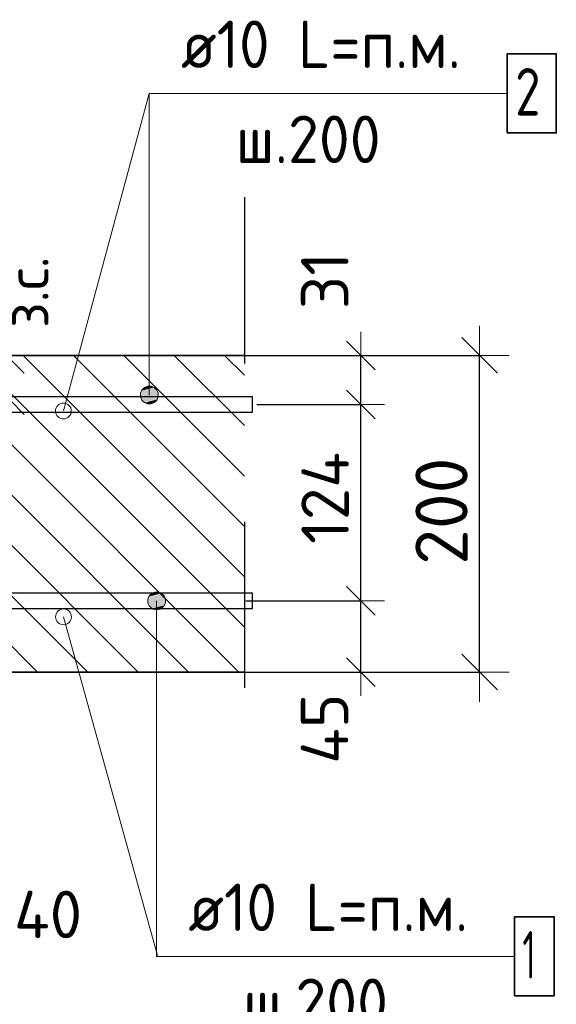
# Model space of a CAD drawing. Header units: metres. Extents: x -38 to 97, y -15 to 21.
# Tile 120 of 139: x 72.487 to 72.826, y 6.174 to 6.796. Entities that reach past the tile are written whole.
import ezdxf

# ---------------------------------------------------------------- set-up
doc = ezdxf.new("R2010")
doc.units = ezdxf.units.M
doc.header["$PDMODE"] = 65
doc.linetypes.add('______4', pattern=[0.135, 0.105, -0.03])
for name, color, linetype, lineweight in [('XR$6$Арм. стержнями верхней зоны', 180, 'Continuous', 35), ('XR$6$Арм. стержнями нижней зоны', 180, 'Continuous', 35), ('XR$6$Арм.стержн. Арматура края', 96, 'Continuous', 35), ('XR$6$ВК__отв в полу 1-2 эт', 220, 'Continuous', 25), ('XR$6$Размерная линия (1)', 7, 'Continuous', 13), ('XR$6$Размерная линия_ общее', 7, 'Continuous', 13)]:
    doc.layers.add(name, color=color, linetype=linetype, lineweight=lineweight)
doc.styles.add('ISOCPEUR', font='txt')
doc.dimstyles.new('DIMSTYLE_11', dxfattribs={"dimtxt": 0.033, "dimasz": 0.0375, "dimexe": 0, "dimexo": 0, "dimgap": 0.0165, "dimtad": 2, "dimdec": 0, "dimlfac": 1000, "dimrnd": 1, "dimzin": 12, "dimdsep": 46, "dimtxsty": 'ISOCPEUR', "dimblk1": 'ALL_ML_STRICH', "dimblk2": 'ALL_ML_STRICH', "dimsah": 1, "dimcen": 0, "dimclrd": 7, "dimclre": 256, "dimclrt": 7, "dimadec": 0, "dimazin": 0, "dimtfac": 1, "dimtdec": 0, "dimtix": 1, "dimtmove": 2, "dimatfit": 3, "dimfxl": 0, "dimtzin": 0, "dimlwd": 0, "dimlwe": -3, "dimarcsym": 0})
doc.dimstyles.new('DIMSTYLE_17', dxfattribs={"dimtxt": 0.033, "dimasz": 0.0375, "dimexe": 0, "dimexo": 0, "dimgap": 0.0165, "dimtad": 2, "dimdec": 0, "dimlfac": 1000, "dimrnd": 1, "dimzin": 12, "dimdsep": 46, "dimtxsty": 'ISOCPEUR', "dimblk1": 'ALL_ML_STRICH', "dimblk2": 'ALL_ML_STRICH', "dimsah": 1, "dimcen": 0, "dimclrd": 7, "dimclre": 256, "dimclrt": 7, "dimadec": 0, "dimazin": 0, "dimtfac": 1, "dimtdec": 0, "dimtix": 1, "dimtmove": 2, "dimatfit": 3, "dimfxl": 0, "dimtvp": 1.2, "dimtzin": 0, "dimlwd": 0, "dimlwe": -3, "dimarcsym": 0})
doc.dimstyles.new('DIMSTYLE_21', dxfattribs={"dimtxt": 0.03, "dimasz": 0.03, "dimexe": 0, "dimexo": 0, "dimgap": 0.015, "dimtad": 2, "dimdec": 0, "dimlfac": 1000, "dimrnd": 1, "dimzin": 12, "dimdsep": 46, "dimtxsty": 'ISOCPEUR', "dimblk1": 'ALL_ML_STRICH', "dimblk2": 'ALL_ML_STRICH', "dimsah": 1, "dimcen": 0, "dimclrd": 7, "dimclre": 256, "dimclrt": 7, "dimadec": 0, "dimazin": 0, "dimtfac": 1, "dimtdec": 0, "dimtix": 1, "dimtmove": 2, "dimatfit": 3, "dimfxl": 0, "dimtvp": 1.2, "dimtzin": 0, "dimlwd": 0, "dimlwe": -3, "dimarcsym": 0})
doc.dimstyles.new('DIMSTYLE_22', dxfattribs={"dimtxt": 0.03, "dimasz": 0.03, "dimexe": 0, "dimexo": 0, "dimgap": 0.015, "dimtad": 2, "dimdec": 0, "dimlfac": 1000, "dimrnd": 1, "dimzin": 12, "dimdsep": 46, "dimtxsty": 'ISOCPEUR', "dimblk1": 'ALL_ML_STRICH', "dimblk2": 'ALL_ML_STRICH', "dimsah": 1, "dimcen": 0, "dimclrd": 7, "dimclre": 256, "dimclrt": 7, "dimadec": 0, "dimazin": 0, "dimtfac": 1, "dimtdec": 0, "dimtix": 1, "dimtmove": 2, "dimatfit": 3, "dimfxl": 0, "dimtzin": 0, "dimlwd": 0, "dimlwe": -3, "dimarcsym": 0})

# ---------------------------------------------------------------- blocks, each defined once
blk = doc.blocks.new('ALL_ML_STRICH')
at = {"color": 0, "linetype": 'ByBlock', "lineweight": -2}
for p, q in [((0, -0.5), (0, 0.5)), ((-0.3, -0.3), (0.3, 0.3)), ((-1, 0), (0.5, 0))]:
    blk.add_line(p, q, dxfattribs=at)
blk = doc.blocks.new('*D863')
at = {"layer": 'DEFPOINTS', "color": 7, "linetype": 'Continuous', "lineweight": 13, "transparency": 33554687}
for p in [(72.42436, 6.32345), (72.46432, 6.28345), (72.42436, 6.20821)]:
    blk.add_point(p, dxfattribs=at)
at = {"layer": 'XR$6$Размерная линия (1)', "color": 9, "linetype": 'Continuous', "lineweight": -2, "true_color": 0xc7c7c7, "transparency": 33554687}
for p, q in [((72.42436, 6.30345), (72.42436, 6.20821)), ((72.46432, 6.26345), (72.46432, 6.20821))]:
    blk.add_line(p, q, dxfattribs=at)
at = {"layer": 'XR$6$Размерная линия (1)', "color": 7, "linetype": 'Continuous', "lineweight": -2, "transparency": 33554687}
blk.add_line((72.42436, 6.20821), (72.46432, 6.20821), dxfattribs=at)
at = {"layer": 'XR$6$Размерная линия (1)', "color": 7, "linetype": 'Continuous', "lineweight": 13, "transparency": 33554687, "xscale": 0.03, "yscale": 0.03, "zscale": 0.03, "rotation": 180}
blk.add_blockref('ALL_ML_STRICH', (72.42436, 6.20821), dxfattribs=at)
at = {"layer": 'XR$6$Размерная линия (1)', "color": 7, "linetype": 'Continuous', "lineweight": 13, "transparency": 33554687, "xscale": 0.03, "yscale": 0.03, "zscale": 0.03}
blk.add_blockref('ALL_ML_STRICH', (72.46432, 6.20821), dxfattribs=at)
at = {"layer": 'XR$6$Размерная линия (1)', "color": 7, "linetype": 'Continuous', "lineweight": 13, "transparency": 33554687, "insert": (72.50466, 6.23041), "char_height": 0.03, "width": 0.06, "attachment_point": 5, "style": 'ISOCPEUR'}
blk.add_mtext('\\A1;{40}', dxfattribs=at)
blk = doc.blocks.new('*D1004')
at = {"layer": 'DEFPOINTS', "color": 7, "linetype": 'Continuous', "lineweight": 13, "transparency": 33554687}
for p in [(72.60555, 6.58345), (72.60555, 6.38345), (72.77709, 6.38345)]:
    blk.add_point(p, dxfattribs=at)
at = {"layer": 'XR$6$Размерная линия_ общее', "color": 253, "linetype": 'Continuous', "lineweight": -2, "true_color": 0xa0a0a0, "transparency": 33554687}
for p, q in [((72.62555, 6.58345), (72.77709, 6.58345)), ((72.62555, 6.38345), (72.77709, 6.38345))]:
    blk.add_line(p, q, dxfattribs=at)
at = {"layer": 'XR$6$Размерная линия_ общее', "color": 7, "linetype": 'Continuous', "lineweight": -2, "transparency": 33554687}
blk.add_line((72.77709, 6.38345), (72.77709, 6.58345), dxfattribs=at)
at = {"layer": 'XR$6$Размерная линия_ общее', "color": 7, "linetype": 'Continuous', "lineweight": 13, "transparency": 33554687, "xscale": 0.0375, "yscale": 0.0375, "zscale": 0.0375}
for p, rotation in [((72.77709, 6.58345), 90), ((72.77709, 6.38345), 270)]:
    blk.add_blockref('ALL_ML_STRICH', p, dxfattribs=dict(at, rotation=rotation))
at = {"layer": 'XR$6$Размерная линия_ общее', "color": 7, "linetype": 'Continuous', "lineweight": 13, "transparency": 33554687, "insert": (72.75309, 6.4851), "char_height": 0.033, "width": 0.099, "attachment_point": 5, "rotation": 90, "style": 'ISOCPEUR'}
blk.add_mtext('\\A1;{200}', dxfattribs=at)
blk = doc.blocks.new('*D1005')
at = {"layer": 'DEFPOINTS', "color": 7, "linetype": 'Continuous', "lineweight": 13, "transparency": 33554687}
for p in [(72.4384, 6.58345), (72.4384, 6.55745), (72.47839, 6.55745)]:
    blk.add_point(p, dxfattribs=at)
at = {"layer": 'XR$6$Размерная линия_ общее', "color": 253, "linetype": 'Continuous', "lineweight": -2, "true_color": 0xa0a0a0, "transparency": 33554687}
for p, q in [((72.4584, 6.58345), (72.47839, 6.58345)), ((72.4584, 6.55745), (72.47839, 6.55745))]:
    blk.add_line(p, q, dxfattribs=at)
at = {"layer": 'XR$6$Размерная линия_ общее', "color": 7, "linetype": 'Continuous', "lineweight": -2, "transparency": 33554687}
blk.add_line((72.47839, 6.55745), (72.47839, 6.58345), dxfattribs=at)
at = {"layer": 'XR$6$Размерная линия_ общее', "color": 7, "linetype": 'Continuous', "lineweight": 13, "transparency": 33554687, "xscale": 0.0375, "yscale": 0.0375, "zscale": 0.0375}
for p, rotation in [((72.47839, 6.58345), 90), ((72.47839, 6.55745), 270)]:
    blk.add_blockref('ALL_ML_STRICH', p, dxfattribs=dict(at, rotation=rotation))
at = {"layer": 'XR$6$Размерная линия_ общее', "color": 7, "linetype": 'Continuous', "lineweight": 13, "transparency": 33554687, "insert": (72.47793, 6.60081), "char_height": 0.027, "width": 0.00135, "attachment_point": 1, "rotation": 90, "line_spacing_factor": 0.60241, "style": 'ISOCPEUR'}
blk.add_mtext('з.с.', dxfattribs=at)
at = {"layer": 'XR$6$Размерная линия_ общее', "color": 7, "linetype": 'Continuous', "lineweight": 13, "transparency": 33554687, "insert": (72.45439, 6.62117), "char_height": 0.033, "width": 0.066, "attachment_point": 5, "rotation": 90, "style": 'ISOCPEUR'}
blk.add_mtext('\\A1;{26}', dxfattribs=at)
blk = doc.blocks.new('*D1006')
at = {"layer": 'DEFPOINTS', "color": 7, "linetype": 'Continuous', "lineweight": 13, "transparency": 33554687}
for p in [(72.60943, 6.42845), (72.62228, 6.38345), (72.70209, 6.38345)]:
    blk.add_point(p, dxfattribs=at)
at = {"layer": 'XR$6$Размерная линия (1)', "color": 9, "linetype": 'Continuous', "lineweight": -2, "true_color": 0xc7c7c7, "transparency": 33554687}
for p, q in [((72.62943, 6.42845), (72.70209, 6.42845)), ((72.64228, 6.38345), (72.70209, 6.38345))]:
    blk.add_line(p, q, dxfattribs=at)
at = {"layer": 'XR$6$Размерная линия (1)', "color": 7, "linetype": 'Continuous', "lineweight": -2, "transparency": 33554687}
blk.add_line((72.70209, 6.38345), (72.70209, 6.42845), dxfattribs=at)
at = {"layer": 'XR$6$Размерная линия (1)', "color": 7, "linetype": 'Continuous', "lineweight": 13, "transparency": 33554687, "xscale": 0.03, "yscale": 0.03, "zscale": 0.03}
for p, rotation in [((72.70209, 6.42845), 90), ((72.70209, 6.38345), 270)]:
    blk.add_blockref('ALL_ML_STRICH', p, dxfattribs=dict(at, rotation=rotation))
at = {"layer": 'XR$6$Размерная линия (1)', "color": 7, "linetype": 'Continuous', "lineweight": 13, "transparency": 33554687, "insert": (72.67924, 6.34771), "char_height": 0.03, "width": 0.06, "attachment_point": 5, "rotation": 90, "style": 'ISOCPEUR'}
blk.add_mtext('\\A1;{45}', dxfattribs=at)
blk = doc.blocks.new('*D1007')
at = {"layer": 'DEFPOINTS', "color": 7, "linetype": 'Continuous', "lineweight": 13, "transparency": 33554687}
for p in [(72.61646, 6.55245), (72.60943, 6.42845), (72.70209, 6.42845)]:
    blk.add_point(p, dxfattribs=at)
at = {"layer": 'XR$6$Размерная линия (1)', "color": 9, "linetype": 'Continuous', "lineweight": -2, "true_color": 0xc7c7c7, "transparency": 33554687}
for p, q in [((72.63646, 6.55245), (72.70209, 6.55245)), ((72.62943, 6.42845), (72.70209, 6.42845))]:
    blk.add_line(p, q, dxfattribs=at)
at = {"layer": 'XR$6$Размерная линия (1)', "color": 7, "linetype": 'Continuous', "lineweight": -2, "transparency": 33554687}
blk.add_line((72.70209, 6.42845), (72.70209, 6.55245), dxfattribs=at)
at = {"layer": 'XR$6$Размерная линия (1)', "color": 7, "linetype": 'Continuous', "lineweight": 13, "transparency": 33554687, "xscale": 0.03, "yscale": 0.03, "zscale": 0.03}
for p, rotation in [((72.70209, 6.55245), 90), ((72.70209, 6.42845), 270)]:
    blk.add_blockref('ALL_ML_STRICH', p, dxfattribs=dict(at, rotation=rotation))
at = {"layer": 'XR$6$Размерная линия (1)', "color": 7, "linetype": 'Continuous', "lineweight": 13, "transparency": 33554687, "insert": (72.67959, 6.49345), "char_height": 0.03, "width": 0.09, "attachment_point": 5, "rotation": 90, "style": 'ISOCPEUR'}
blk.add_mtext('\\A1;{124}', dxfattribs=at)
blk = doc.blocks.new('*D1008')
at = {"layer": 'DEFPOINTS', "color": 7, "linetype": 'Continuous', "lineweight": 13, "transparency": 33554687}
for p in [(72.59859, 6.58345), (72.61646, 6.55245), (72.70209, 6.55245)]:
    blk.add_point(p, dxfattribs=at)
at = {"layer": 'XR$6$Размерная линия (1)', "color": 9, "linetype": 'Continuous', "lineweight": -2, "true_color": 0xc7c7c7, "transparency": 33554687}
for p, q in [((72.61859, 6.58345), (72.70209, 6.58345)), ((72.63646, 6.55245), (72.70209, 6.55245))]:
    blk.add_line(p, q, dxfattribs=at)
at = {"layer": 'XR$6$Размерная линия (1)', "color": 7, "linetype": 'Continuous', "lineweight": -2, "transparency": 33554687}
blk.add_line((72.70209, 6.55245), (72.70209, 6.58345), dxfattribs=at)
at = {"layer": 'XR$6$Размерная линия (1)', "color": 7, "linetype": 'Continuous', "lineweight": 13, "transparency": 33554687, "xscale": 0.03, "yscale": 0.03, "zscale": 0.03}
for p, rotation in [((72.70209, 6.58345), 90), ((72.70209, 6.55245), 270)]:
    blk.add_blockref('ALL_ML_STRICH', p, dxfattribs=dict(at, rotation=rotation))
at = {"layer": 'XR$6$Размерная линия (1)', "color": 7, "linetype": 'Continuous', "lineweight": 13, "transparency": 33554687, "insert": (72.67935, 6.63074), "char_height": 0.03, "width": 0.06, "attachment_point": 5, "rotation": 90, "style": 'ISOCPEUR'}
blk.add_mtext('\\A1;{31}', dxfattribs=at)

msp = doc.modelspace()

# ---------------------------------------------------------------- hatches: boundary and pattern name
at = {"linetype": 'Continuous', "lineweight": 13, "transparency": 33554687}
h = msp.add_hatch(dxfattribs=at)
h.set_pattern_fill('__________540', scale=0.015, style=0, pattern_type=2)
h.set_pattern_definition([(135, (0, 0), (-0.031819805, -0.031819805), [0.4, -0.05, 0, -0.05]), (135, (-0.01591, -0.01591), (-0.031819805, -0.031819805), [0.8, -0.1, 0.1, -0.1])])
h.paths.add_polyline_path([(72.21432, 6.58345), (72.21432, 6.38345), (72.62859, 6.38345), (72.62859, 6.58345)], flags=0)
at = {"layer": 'XR$6$Арм. стержнями верхней зоны', "linetype": 'Continuous', "lineweight": 13, "transparency": 33554687}
for points in [[(72.57341, 6.56126), (72.56374, 6.56126), (72.56295, 6.55845)], [(72.57341, 6.56126), (72.56295, 6.55845), (72.5742, 6.55845)], [(72.57139, 6.56329), (72.56576, 6.56329), (72.56374, 6.56126)], [(72.57139, 6.56329), (72.56374, 6.56126), (72.57341, 6.56126)], [(72.56576, 6.56329), (72.57139, 6.56329), (72.56858, 6.56407)], [(72.5742, 6.55845), (72.56295, 6.55845), (72.56374, 6.55564)], [(72.5742, 6.55845), (72.56374, 6.55564), (72.57341, 6.55564)], [(72.57341, 6.55564), (72.56374, 6.55564), (72.56576, 6.55361)], [(72.57341, 6.55564), (72.56576, 6.55361), (72.57139, 6.55361)], [(72.57139, 6.55361), (72.56576, 6.55361), (72.56858, 6.55282)]]:
    msp.add_hatch(color=7, dxfattribs=at).paths.add_polyline_path(points)
at = {"layer": 'XR$6$Арм. стержнями нижней зоны', "linetype": 'Continuous', "lineweight": 13, "transparency": 33554687}
for points in [[(72.56758, 6.42845), (72.57883, 6.42845), (72.57804, 6.43126)], [(72.56758, 6.42845), (72.57804, 6.43126), (72.56837, 6.43126)], [(72.56837, 6.43126), (72.57804, 6.43126), (72.57602, 6.43329)], [(72.56837, 6.43126), (72.57602, 6.43329), (72.57039, 6.43329)], [(72.57039, 6.43329), (72.57602, 6.43329), (72.5732, 6.43407)], [(72.56837, 6.42564), (72.57883, 6.42845), (72.56758, 6.42845)], [(72.56837, 6.42564), (72.57804, 6.42564), (72.57883, 6.42845)], [(72.57039, 6.42361), (72.57804, 6.42564), (72.56837, 6.42564)], [(72.57039, 6.42361), (72.57602, 6.42361), (72.57804, 6.42564)], [(72.57602, 6.42361), (72.57039, 6.42361), (72.5732, 6.42282)]]:
    msp.add_hatch(color=7, dxfattribs=at).paths.add_polyline_path(points)

# ---------------------------------------------------------------- linework, layer by layer
at = {"color": 7, "linetype": '______4', "lineweight": 25, "transparency": 33554687}
msp.add_line((72.62859, 6.68345), (72.62859, 6.28345), dxfattribs=at)
at = {"color": 7, "linetype": 'Continuous', "lineweight": 35, "transparency": 33554687}
for p, q in [((72.62859, 6.58345), (72.21432, 6.58345)), ((72.46432, 6.38345), (72.62859, 6.38345))]:
    msp.add_line(p, q, dxfattribs=at)
at = {"color": 7, "linetype": 'Continuous', "lineweight": 13, "transparency": 33554687}
for centre in [(72.51432, 6.5484), (72.51436, 6.4184)]:
    msp.add_circle(centre, 0.005, dxfattribs=at)
at = {"layer": 'XR$6$Арм. стержнями верхней зоны', "color": 7, "linetype": 'Continuous', "lineweight": 13, "transparency": 33554687}
for p, q in [((72.56858, 6.74899), (72.79458, 6.74899)), ((72.56858, 6.74899), (72.56858, 6.55845)), ((72.56858, 6.56407), (72.56858, 6.56407)), ((72.56295, 6.55845), (72.56295, 6.55845)), ((72.5742, 6.55845), (72.5742, 6.55845)), ((72.56858, 6.55282), (72.56858, 6.55282))]:
    msp.add_line(p, q, dxfattribs=at)
at = {"layer": 'XR$6$Арм. стержнями верхней зоны', "color": 7, "linetype": 'Continuous', "lineweight": 35, "transparency": 33554687}
msp.add_lwpolyline([(72.79458, 6.72399), (72.82558, 6.72399), (72.82558, 6.77399), (72.79458, 6.77399), (72.79458, 6.72399)], dxfattribs=at)
at = {"layer": 'XR$6$Арм. стержнями верхней зоны', "color": 4, "linetype": 'Continuous', "lineweight": 25, "transparency": 33554687}
msp.add_lwpolyline([(72.23932, 6.55745), (72.63359, 6.55745), (72.63359, 6.54745), (72.23932, 6.54745), (72.23932, 6.55745)], dxfattribs=at)
msp.add_lwpolyline([(72.23932, 6.55745), (72.63359, 6.55745), (72.63359, 6.54745), (72.23932, 6.54745), (72.23932, 6.55745)], dxfattribs=at)
at = {"layer": 'XR$6$Арм. стержнями верхней зоны', "color": 7, "linetype": 'Continuous', "lineweight": 13, "transparency": 33554687}
msp.add_circle((72.56858, 6.55845), 0.00563, dxfattribs=at)
at = {"layer": 'XR$6$Арм. стержнями нижней зоны', "color": 7, "linetype": 'Continuous', "lineweight": 13, "transparency": 33554687}
for p, q in [((72.5732, 6.43407), (72.5732, 6.43407)), ((72.56758, 6.42845), (72.56758, 6.42845)), ((72.5732, 6.20393), (72.5732, 6.42845)), ((72.57883, 6.42845), (72.57883, 6.42845)), ((72.5732, 6.42282), (72.5732, 6.42282)), ((72.5732, 6.20393), (72.7992, 6.20393))]:
    msp.add_line(p, q, dxfattribs=at)
at = {"layer": 'XR$6$Арм. стержнями нижней зоны', "color": 4, "linetype": 'Continuous', "lineweight": 25, "transparency": 33554687}
msp.add_lwpolyline([(72.23932, 6.43345), (72.63359, 6.43345), (72.63359, 6.42345), (72.23932, 6.42345), (72.23932, 6.43345)], dxfattribs=at)
msp.add_lwpolyline([(72.23932, 6.43345), (72.63359, 6.43345), (72.63359, 6.42345), (72.23932, 6.42345), (72.23932, 6.43345)], dxfattribs=at)
at = {"layer": 'XR$6$Арм. стержнями нижней зоны', "color": 7, "linetype": 'Continuous', "lineweight": 35, "transparency": 33554687}
msp.add_lwpolyline([(72.7992, 6.17893), (72.8242, 6.17893), (72.8242, 6.22893), (72.7992, 6.22893), (72.7992, 6.17893)], dxfattribs=at)
at = {"layer": 'XR$6$Арм. стержнями нижней зоны', "color": 7, "linetype": 'Continuous', "lineweight": 13, "transparency": 33554687}
msp.add_circle((72.5732, 6.42845), 0.00563, dxfattribs=at)
at = {"layer": 'XR$6$Арм.стержн. Арматура края', "color": 4, "linetype": 'Continuous', "lineweight": 25, "transparency": 33554687}
for points in [[(72.26789, 6.55745), (72.63359, 6.55745), (72.63359, 6.54745), (72.26858, 6.54745)], [(72.26789, 6.55745), (72.63359, 6.55745), (72.63359, 6.54745), (72.26858, 6.54745)], [(72.26858, 6.43345), (72.63359, 6.43345), (72.63359, 6.42345)], [(72.26858, 6.43345), (72.63359, 6.43345), (72.63359, 6.42345)], [(72.63359, 6.42345), (72.26789, 6.42345)], [(72.63359, 6.42345), (72.26789, 6.42345)]]:
    msp.add_lwpolyline(points, dxfattribs=at)
at = {"layer": 'XR$6$ВК__отв в полу 1-2 эт', "color": 7, "linetype": 'Continuous', "lineweight": 13, "transparency": 33554687}
for p, q in [((72.51432, 6.5484), (72.56858, 6.74899)), ((72.51436, 6.4184), (72.57382, 6.20447))]:
    msp.add_line(p, q, dxfattribs=at)

# ---------------------------------------------------------------- texts
at = {"layer": 'XR$6$Арм. стержнями верхней зоны', "color": 7, "linetype": 'Continuous', "lineweight": 25, "transparency": 33554687, "char_height": 0.03, "attachment_point": 7, "style": 'ISOCPEUR'}
for s, insert, width in [('\\W0.94;ø10 L=п.м.', (72.58858, 6.76499), 0.1999832), ('\\W0.78;2', (72.79958, 6.73499), 0.0326407), ('\\W0.95;ш.200 ', (72.62308, 6.70499), 0.1311995)]:
    msp.add_mtext(s, dxfattribs=dict(at, insert=insert, width=width))
at = {"layer": 'XR$6$Арм. стержнями нижней зоны', "color": 7, "linetype": 'Continuous', "lineweight": 25, "transparency": 33554687, "char_height": 0.03, "attachment_point": 7, "style": 'ISOCPEUR'}
for s, insert, width in [('\\W0.94;ø10 L=п.м.', (72.5932, 6.21993), 0.1999831), ('\\W0.56;1', (72.8042, 6.18993), 0.0233333), ('\\W0.95;ш.200 ', (72.6277, 6.15993), 0.1311996)]:
    msp.add_mtext(s, dxfattribs=dict(at, insert=insert, width=width))

# ---------------------------------------------------------------- dimensions: what is measured, and where the dimension line sits
at = {"layer": 'XR$6$Размерная линия (1)', "color": 7, "linetype": 'Continuous', "lineweight": 13, "transparency": 33554687}
for base, p1, p2, dimstyle, picture, middle in [((72.70209, 6.58345), (72.63646, 6.55245), (72.61859, 6.58345), 'DIMSTYLE_21', '*D1008', (72.67935, 6.63074)), ((72.70209, 6.55245), (72.62943, 6.42845), (72.63646, 6.55245), 'DIMSTYLE_22', '*D1007', (72.67959, 6.49345)), ((72.70209, 6.42845), (72.64228, 6.38345), (72.62943, 6.42845), 'DIMSTYLE_21', '*D1006', (72.67924, 6.34771))]:
    dim = msp.add_linear_dim(base=base, p1=p1, p2=p2, angle=90, dimstyle=dimstyle, override={"dimpost": '<>', "dimclrd": 7, "dimclre": 9, "dimclrt": 7, "dimlwd": 0, "dimlwe": 65533}, dxfattribs=at)
    dim.commit()
    dim.dimension.update_dxf_attribs({"geometry": picture, "text_midpoint": middle, "dimtype": 160})
dim = msp.add_linear_dim(base=(72.46432, 6.20821), p1=(72.42436, 6.30345), p2=(72.46432, 6.26345), dimstyle='DIMSTYLE_21', override={"dimpost": '<>', "dimclrd": 7, "dimclre": 9, "dimclrt": 7, "dimlwd": 0, "dimlwe": 65533}, dxfattribs=at)
dim.commit()
dim.dimension.update_dxf_attribs({"geometry": '*D863', "text_midpoint": (72.50466, 6.23041), "dimtype": 160})
at = {"layer": 'XR$6$Размерная линия_ общее', "color": 7, "linetype": 'Continuous', "lineweight": 13, "transparency": 33554687}
dim = msp.add_linear_dim(base=(72.47839, 6.58345), p1=(72.4584, 6.55745), p2=(72.4584, 6.58345), angle=90, text='<>\\Xз.с.', dimstyle='DIMSTYLE_17', override={"dimpost": '<>', "dimclrd": 7, "dimclre": 253, "dimclrt": 7, "dimlwd": 0, "dimlwe": 65533}, dxfattribs=at)
dim.commit()
dim.dimension.update_dxf_attribs({"geometry": '*D1005', "text_midpoint": (72.45439, 6.62117), "dimtype": 160})
dim = msp.add_linear_dim(base=(72.77709, 6.58345), p1=(72.62555, 6.38345), p2=(72.62555, 6.58345), angle=90, dimstyle='DIMSTYLE_11', override={"dimpost": '<>', "dimclrd": 7, "dimclre": 253, "dimclrt": 7, "dimlwd": 0, "dimlwe": 65533}, dxfattribs=at)
dim.commit()
dim.dimension.update_dxf_attribs({"geometry": '*D1004', "text_midpoint": (72.75309, 6.4851), "dimtype": 160})

doc.saveas('drawing.dxf')
